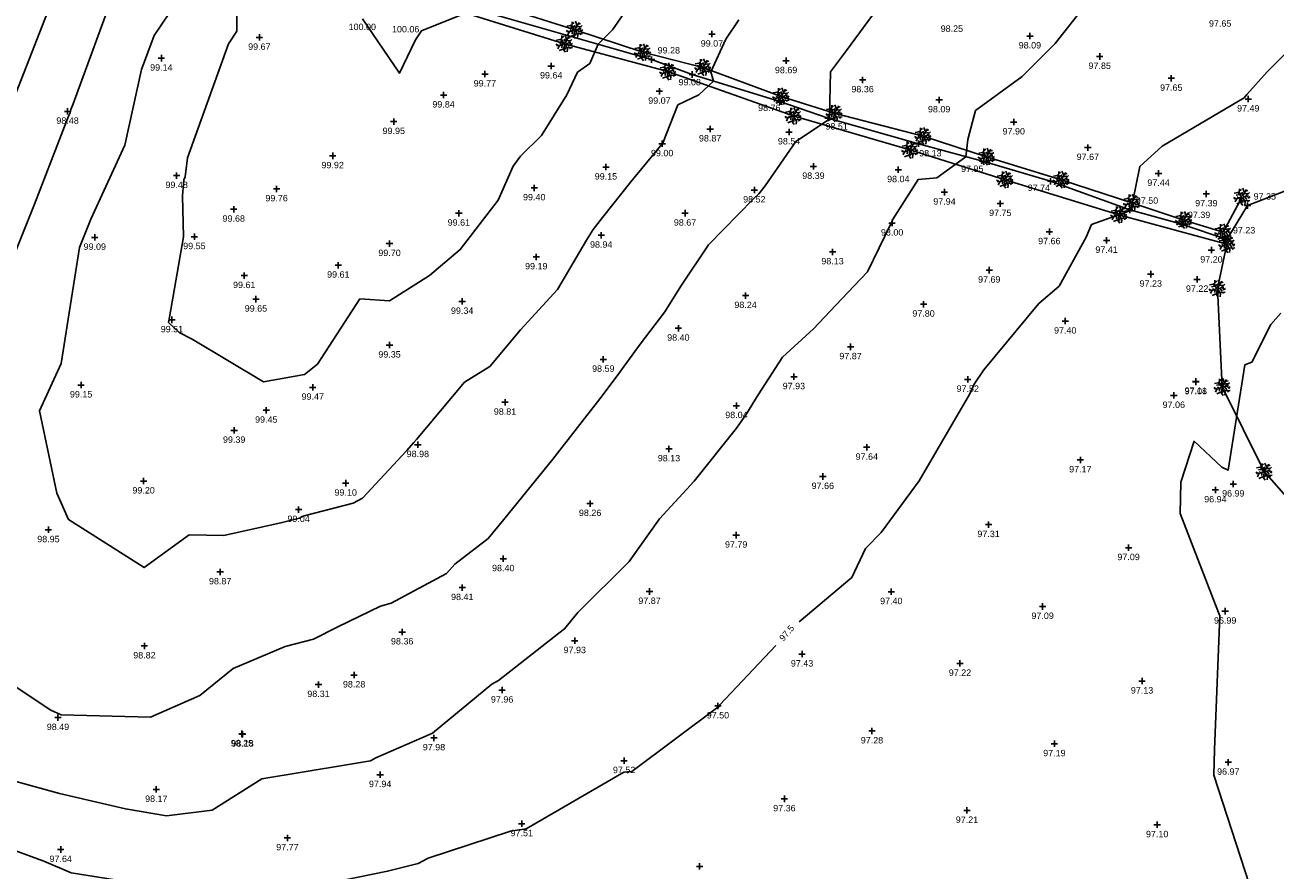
# Model space of a CAD drawing. Header units: metres. Extents: x 610185 to 614128, y 655663 to 660921.
# Tile 56 of 94: x 613047 to 613194, y 657902 to 658001. Entities that reach past the tile are written whole.
import ezdxf
from ezdxf.enums import TextEntityAlignment as Align

# ---------------------------------------------------------------- set-up
doc = ezdxf.new("R2010")
doc.units = ezdxf.units.M
doc.header["$MEASUREMENT"] = 0
for name, color, linetype in [('3D_FENCE_ELEVATION', 7, 'Continuous'), ('3D_FENCE_LINE', 7, 'FENCELINE1'), ('3D_FENCE_SYMBOL', 7, 'Continuous'), ('CONTOUR_ELEVATION', 56, 'Continuous'), ('CONTOUR_MJR', 34, 'Continuous'), ('CONTOUR_MJR_LABELS', 56, 'Continuous'), ('CONTOUR_MNR', 53, 'Continuous'), ('CONTOUR_SYMBOL', 56, 'Continuous'), ('HEDGE_LINE', 93, 'Continuous'), ('HEDGE_SYMBOL', 93, 'Continuous')]:
    doc.layers.add(name, color=color, linetype=linetype)
doc.styles.add('REGULAR', font='swissl.ttf')
doc.linetypes.add('FENCELINE1', pattern='A,6.35,-2.54,[133,ltypeshp.shx,S=2.54,R=0,X=-2.54,Y=0],-2.54,25.4', length=36.83)

# ---------------------------------------------------------------- blocks, each defined once
blk = doc.blocks.new('S061')
at = {"color": 0, "linetype": 'Continuous'}
for p, q in [((-0.5, 0), (0.5, 0)), ((0, -0.5), (0, 0.5))]:
    blk.add_line(p, q, dxfattribs=at)
blk = doc.blocks.new('092')
at = {"color": 0, "linetype": 'Continuous'}
for p, q in [((-0.23, 0.25), (-0.46, 0.21)), ((-0.13, 0.13), (-0.34, 0.1)), ((-0.2, -0.08), (-0.28, 0.01)), ((-0.04, 0.03), (-0.26, 0.29)), ((-0.17, 0.18), (-0.15, 0.48)), ((-0.16, 0.35), (-0.04, 0.44)), ((-0.1, 0.1), (-0.09, 0.24)), ((0.05, 0.08), (-0.01, 0.28)), ((0.03, 0.05), (0.26, 0.43)), ((0.14, 0.24), (0.04, 0.5)), ((0.06, 0), (0.37, 0.07)), ((0.1, 0.17), (0.33, 0.2)), ((0.14, 0.02), (0.28, -0.16)), ((0.2, 0.33), (0.34, 0.37)), ((0.2, 0.04), (0.43, 0.25)), ((0.28, 0.05), (0.42, -0.1)), ((0.37, -0.05), (0.47, 0.01)), ((-0.32, -0.12), (-0.5, -0.03)), ((-0.4, -0.08), (-0.46, -0.13)), ((-0.32, -0.12), (-0.4, -0.3)), ((-0.05, -0.02), (-0.32, -0.12)), ((-0.04, -0.29), (-0.31, -0.4)), ((-0.14, -0.06), (-0.15, -0.24)), ((-0.01, -0.06), (-0.05, -0.36)), ((-0.05, -0.36), (0.05, -0.5)), ((-0.03, -0.21), (0.06, -0.33)), ((0.04, -0.05), (0.18, -0.3)), ((0.09, -0.14), (0.08, -0.25)), ((0.14, -0.23), (0.46, -0.21)), ((0.18, -0.3), (0.16, -0.48)), ((0.31, -0.22), (0.36, -0.3))]:
    blk.add_line(p, q, dxfattribs=at)

msp = doc.modelspace()

# ---------------------------------------------------------------- linework, layer by layer
at = {"layer": '3D_FENCE_LINE'}
msp.add_polyline3d([(613100.09, 658002.43, 100), (613120.6, 657996.56, 99.28), (613125.36, 657994.81, 99.08), (613135.62, 657991.63, 98.76), (613141.28, 657989.71, 98.51), (613151.86, 657986.69, 98.13), (613159.54, 657984.6, 97.95), (613167.34, 657982.3, 97.74), (613176.62, 657978.95, 97.5), (613182.72, 657977.28, 97.39), (613187.99, 657975.47, 97.23), (613190.42, 657979.44, 97.35), (613199.43, 657982.94, 97.44), (613206.73, 657987.48, 97.2), (613212.05, 657992.28, 97.21), (613216.87, 657999.1, 97.33), (613222.8, 658009.08, 97.48)], dxfattribs=at)
at = {"layer": 'CONTOUR_MJR'}
for points in [[(613035.84, 658003.02, 97.5), (613037.08, 657995.78, 97.5), (613034.17, 657991.05, 97.5), (613029.96, 657979.52, 97.5), (613029.03, 657977.38, 97.5), (613028.91, 657976.71, 97.5), (613024.22, 657967.33, 97.5), (613022.56, 657956.37, 97.5), (613021.99, 657954.73, 97.5), (613021.22, 657951.18, 97.5), (613018.7, 657941.77, 97.5), (613019.37, 657937.57, 97.5), (613021.65, 657928.98, 97.5), (613023.38, 657923.4, 97.5), (613030.08, 657912.8, 97.5), (613034.37, 657908.14, 97.5), (613040.34, 657905.94, 97.5), (613049.42, 657902.61, 97.5), (613052.59, 657901.24, 97.5), (613064.18, 657899.43, 97.5), (613065.97, 657899.13, 97.5)], [(613086.74, 658001.35, 100), (613091.07, 657994.96, 100), (613092.96, 657998.88, 100), (613093.64, 657999.93, 100), (613099.77, 658002.39, 100)], [(613137.89, 657930.68, 97.5), (613144.07, 657935.88, 97.5), (613145.68, 657939.26, 97.5), (613147.51, 657941.13, 97.5), (613151.96, 657947.21, 97.5), (613157.88, 657957.4, 97.5), (613158.4, 657958.54, 97.5), (613159.53, 657960.21, 97.5), (613165.98, 657967.98, 97.5), (613168.33, 657970.02, 97.5), (613171.51, 657975.73, 97.5), (613172.15, 657977.22, 97.5), (613176.5, 657978.79, 97.5), (613176.66, 657978.84, 97.5), (613176.84, 657978.89, 97.5), (613176.83, 657979.22, 97.5), (613177.81, 657984.02, 97.5), (613180.41, 657986.4, 97.5), (613190.01, 657992.06, 97.5), (613190.32, 657992.47, 97.5), (613192.7, 657995.11, 97.5), (613195.61, 657998.02, 97.5)], [(613069.9, 657899.16, 97.5), (613080.87, 657899.67, 97.5), (613089.68, 657901.44, 97.5), (613093.24, 657902.36, 97.5), (613094.44, 657902.96, 97.5), (613104.07, 657906.16, 97.5), (613105.9, 657906.41, 97.5), (613117.36, 657913.05, 97.5), (613118.27, 657913.15, 97.5), (613128.35, 657920.66, 97.5), (613128.46, 657920.69, 97.5), (613128.58, 657920.95, 97.5), (613135.15, 657927.89, 97.5)]]:
    msp.add_polyline3d(points, dxfattribs=at)
at = {"layer": 'CONTOUR_MNR'}
for points in [[(613051.05, 658005.25, 98), (613047.38, 657995.78, 98), (613043.21, 657985.24, 98)], [(613057.87, 658005.15, 98.5), (613052.82, 657991.36, 98.5), (613052.58, 657990.71, 98.5), (613052.49, 657990.31, 98.5), (613052.3, 657989.91, 98.5), (613048.31, 657979.62, 98.5), (613044.2, 657969.46, 98.5)], [(613072.03, 658003.87, 99.5), (613072.02, 657999.88, 99.5), (613071.02, 657998.39, 99.5), (613066.22, 657985.06, 99.5), (613065.96, 657982.83, 99.5), (613065.79, 657982.47, 99.5), (613065.65, 657980.59, 99.5), (613065.78, 657975.79, 99.5), (613064.11, 657966.38, 99.5), (613063.99, 657965.76, 99.5), (613065.26, 657964.56, 99.5), (613066.79, 657963.78, 99.5), (613075.15, 657958.81, 99.5), (613079.93, 657959.66, 99.5), (613081.48, 657960.88, 99.5), (613086.43, 657968.51, 99.5), (613089.9, 657968.28, 99.5), (613094.59, 657971.26, 99.5), (613098.18, 657974.29, 99.5), (613100.42, 657977.2, 99.5), (613102.61, 657980.09, 99.5), (613104.37, 657984.07, 99.5), (613105.25, 657985.22, 99.5), (613107.71, 657987.65, 99.5), (613110.67, 657992.42, 99.5), (613111.94, 657995.07, 99.5), (613113.38, 657996.09, 99.5), (613114.33, 657998.35, 99.5), (613116.01, 658000.05, 99.5), (613117.64, 658002.35, 99.5)], [(613039.85, 657927.18, 98.5), (613050.23, 657920.32, 98.5), (613051.45, 657919.77, 98.5), (613061.88, 657919.5, 98.5), (613067.66, 657922.02, 98.5), (613071.58, 657925.21, 98.5), (613077.68, 657927.79, 98.5), (613080.98, 657928.63, 98.5), (613083.86, 657930.08, 98.5), (613088.83, 657932.51, 98.5), (613090.11, 657932.84, 98.5), (613096.56, 657936.35, 98.5), (613097.56, 657937.44, 98.5), (613101.44, 657940.44, 98.5), (613103.28, 657942.65, 98.5), (613109.03, 657949.74, 98.5), (613114.52, 657956.8, 98.5), (613116.46, 657959.35, 98.5), (613119.27, 657963.22, 98.5), (613122.15, 657966.99, 98.5), (613124.03, 657970, 98.5), (613127.25, 657974.84, 98.5), (613132.55, 657980.25, 98.5), (613133.18, 657980.83, 98.5), (613133.91, 657981.78, 98.5), (613137.5, 657986.95, 98.5), (613141.19, 657989.43, 98.5), (613141.38, 657989.64, 98.5), (613141.43, 657989.66, 98.5), (613141.44, 657989.88, 98.5), (613141.56, 657995.12, 98.5), (613143.43, 657997.61, 98.5), (613147.44, 658003.08, 98.5)], [(613041.86, 657913.15, 98), (613051.25, 657910.56, 98), (613058.95, 657908.75, 98), (613063.78, 657907.92, 98), (613069.11, 657908.61, 98), (613074.95, 657912.27, 98), (613084.87, 657913.92, 98), (613087.69, 657914.39, 98), (613088.29, 657914.74, 98), (613094.59, 657917.47, 98), (613094.95, 657917.61, 98), (613101.88, 657923.38, 98), (613102.66, 657923.79, 98), (613109.74, 657929.34, 98), (613110.4, 657929.84, 98), (613111.97, 657931.78, 98), (613117.99, 657937.74, 98), (613121.52, 657942.74, 98), (613125.57, 657947.17, 98), (613130.54, 657953.38, 98), (613131.72, 657955.03, 98), (613133.07, 657957.28, 98), (613135.92, 657961.67, 98), (613139.58, 657965.01, 98), (613142.85, 657968.49, 98), (613145.9, 657971.67, 98), (613148.63, 657977.32, 98), (613148.71, 657977.44, 98), (613148.82, 657977.78, 98), (613151.85, 657982.51, 98), (613154, 657982.71, 98), (613157.41, 657985.18, 98), (613157.65, 657987.21, 98), (613158.53, 657990.58, 98), (613164.03, 657994.57, 98), (613167.88, 657998.45, 98), (613171.53, 658003.04, 98)], [(613064.12, 658002.05, 99), (613062.32, 657999.37, 99), (613060.85, 657995.41, 99), (613058.88, 657986.54, 99), (613054.9, 657977.87, 99), (613054.3, 657976.31, 99), (613053.58, 657974.54, 99), (613051.43, 657960.94, 99), (613048.9, 657955.38, 99), (613050.91, 657945.75, 99), (613052.28, 657942.65, 99), (613061.15, 657937.02, 99), (613066.41, 657940.85, 99), (613070.48, 657940.78, 99), (613077.33, 657942.31, 99), (613079.37, 657942.82, 99), (613079.56, 657942.92, 99), (613079.89, 657943.08, 99), (613085.65, 657944.59, 99), (613086.72, 657945.17, 99), (613091.89, 657950.71, 99), (613092.76, 657951.68, 99), (613093.06, 657952.02, 99), (613098.7, 657958.74, 99), (613101.65, 657960.59, 99), (613105.25, 657964.88, 99), (613109.57, 657969.63, 99), (613112.97, 657975.39, 99), (613113.74, 657976.65, 99), (613114.84, 657978.07, 99), (613118.18, 657982.25, 99), (613121.85, 657986.67, 99), (613121.88, 657986.7, 99), (613123.68, 657991.24, 99), (613126.14, 657992.43, 99), (613127.86, 657994.03, 99), (613127.54, 657995.13, 99), (613129.3, 657998.96, 99), (613130.83, 658001.2, 99)], [(613190.65, 657899.87, 97), (613186.46, 657912.72, 97), (613186.56, 657915.72, 97), (613187.16, 657931.38, 97), (613186.67, 657932.67, 97), (613182.51, 657943.38, 97), (613182.59, 657947.03, 97), (613184.15, 657951.83, 97), (613187.42, 657948.8, 97), (613188.15, 657948.45, 97), (613190.11, 657960.8, 97), (613190.92, 657961.1, 97), (613193.16, 657965.52, 97), (613194.31, 657966.84, 97)]]:
    msp.add_polyline3d(points, dxfattribs=at)
at = {"layer": 'HEDGE_LINE'}
for points in [[(613049.33, 658021.86, 97.68), (613057.64, 658018.39, 98.12), (613066.12, 658015.24, 98.96), (613074.87, 658011.85, 99.61), (613087.92, 658007.6, 100.04), (613094.68, 658004.84, 100.09), (613103.46, 658002.61, 99.89), (613111.6, 658000.04, 99.72), (613119.57, 657997.42, 99.44), (613126.62, 657995.64, 99.06), (613135.78, 657992.24, 98.67), (613142, 657990.27, 98.43), (613152.4, 657987.6, 98.14), (613159.84, 657985.18, 97.96), (613168.6, 657982.48, 97.72), (613176.85, 657979.77, 97.4), (613182.94, 657977.75, 97.34), (613187.56, 657976.32, 97.34), (613189.78, 657980.47, 97.39)], [(613050.21, 658019.64, 97.7), (613060.97, 658015.24, 98.44), (613069.03, 658011.67, 99.28), (613079.82, 658008.44, 99.96), (613093.35, 658003.75, 100.22), (613110.4, 657998.41, 99.76), (613122.51, 657995.16, 99.14), (613137.2, 657989.96, 98.56), (613150.86, 657985.98, 98.07), (613162.02, 657982.48, 97.77), (613175.35, 657978.38, 97.52), (613188, 657974.91, 97.14), (613186.89, 657969.73, 97.06), (613187.45, 657958.19, 97.16), (613192.38, 657948.28, 97.08), (613200.41, 657939.15, 96.99), (613206.7, 657930.74, 97.05), (613213.97, 657919.56, 96.83), (613219.82, 657906.13, 96.79), (613224.96, 657894.3, 96.57), (613228.21, 657882.57, 96.39), (613231.35, 657867.75, 96.17), (613233.24, 657863.26, 95.79)]]:
    msp.add_polyline3d(points, dxfattribs=at)

# ---------------------------------------------------------------- block references
at = {"layer": '3D_FENCE_SYMBOL', "xscale": 0.75, "yscale": 0.75, "zscale": 0.75}
for p in [(613120.6, 657996.56, 99.28), (613125.36, 657994.81, 99.08), (613135.62, 657991.63, 98.76), (613141.28, 657989.71, 98.51), (613151.86, 657986.69, 98.13), (613159.54, 657984.6, 97.95), (613167.34, 657982.3, 97.74), (613176.62, 657978.95, 97.5), (613190.42, 657979.44, 97.35), (613182.72, 657977.28, 97.39), (613187.99, 657975.47, 97.23)]:
    msp.add_blockref('S061', p, dxfattribs=at)
at = {"layer": 'CONTOUR_SYMBOL', "xscale": 0.75, "yscale": 0.75, "zscale": 0.75}
for p in [(613074.65, 657999.16, 99.67), (613127.67, 657999.54, 99.07), (613164.92, 657999.32, 98.09), (613063.17, 657996.72, 99.14), (613108.84, 657995.8, 99.64), (613136.36, 657996.42, 98.69), (613173.1, 657996.92, 97.85), (613101.07, 657994.86, 99.77), (613145.32, 657994.18, 98.36), (613181.48, 657994.36, 97.65), (613121.52, 657992.84, 99.07), (613096.23, 657992.4, 99.84), (613154.29, 657991.83, 98.09), (613190.5, 657991.93, 97.49), (613052.18, 657990.49, 98.48), (613090.4, 657989.29, 99.95), (613127.46, 657988.42, 98.87), (613163.03, 657989.24, 97.9), (613136.71, 657988.07, 98.54), (613121.84, 657986.69, 99), (613171.71, 657986.25, 97.67), (613083.24, 657985.28, 99.92), (613115.25, 657983.96, 99.15), (613139.56, 657984.04, 98.39), (613064.96, 657982.96, 99.48), (613149.5, 657983.65, 98.04), (613179.99, 657983.22, 97.44), (613076.67, 657981.4, 99.76), (613106.85, 657981.52, 99.4), (613132.64, 657981.27, 98.52), (613154.91, 657981.02, 97.94), (613161.45, 657979.68, 97.75), (613185.59, 657980.82, 97.39), (613071.65, 657979.02, 99.68), (613098.02, 657978.55, 99.61), (613124.52, 657978.56, 98.67), (613148.78, 657977.4, 98), (613055.37, 657975.72, 99.09), (613067.04, 657975.8, 99.55), (613114.7, 657975.97, 98.94), (613167.2, 657976.38, 97.66), (613173.9, 657975.37, 97.41), (613089.9, 657974.99, 99.7), (613141.8, 657974.02, 98.13), (613186.19, 657974.23, 97.2), (613083.9, 657972.46, 99.61), (613107.09, 657973.43, 99.19), (613072.88, 657971.24, 99.61), (613160.16, 657971.88, 97.69), (613179.08, 657971.41, 97.23), (613184.51, 657970.8, 97.22), (613074.25, 657968.48, 99.65), (613098.41, 657968.22, 99.34), (613131.61, 657968.9, 98.24), (613152.46, 657967.89, 97.8), (613064.41, 657966.06, 99.51), (613123.74, 657965.07, 98.4), (613169.06, 657965.91, 97.4), (613089.9, 657963.1, 99.35), (613143.91, 657962.9, 97.87), (613114.94, 657961.43, 98.59), (613137.27, 657959.39, 97.93), (613157.64, 657959.08, 97.52), (613053.77, 657958.42, 99.15), (613080.91, 657958.15, 99.47), (613184.36, 657958.79, 97.08), (613184.36, 657958.85, 97.11), (613103.43, 657956.4, 98.81), (613181.78, 657957.2, 97.06), (613075.46, 657955.46, 99.45), (613130.54, 657956, 98.04), (613071.7, 657953.11, 99.39), (613093.22, 657951.43, 98.98), (613122.64, 657950.94, 98.13), (613145.81, 657951.12, 97.64), (613170.83, 657949.64, 97.17), (613140.66, 657947.7, 97.66), (613061.09, 657947.17, 99.2), (613084.77, 657946.92, 99.1), (613186.65, 657946.13, 96.94), (613188.75, 657946.81, 96.99), (613113.4, 657944.53, 98.26), (613079.25, 657943.83, 99.04), (613049.94, 657941.46, 98.95), (613160.08, 657942.06, 97.31), (613130.51, 657940.83, 97.79), (613176.48, 657939.36, 97.09), (613103.22, 657938.06, 98.4), (613070.06, 657936.52, 98.87), (613098.42, 657934.68, 98.41), (613120.36, 657934.23, 97.87), (613148.68, 657934.2, 97.4), (613166.41, 657932.47, 97.09), (613187.8, 657931.92, 96.99), (613091.38, 657929.48, 98.36), (613111.6, 657928.46, 97.93), (613061.19, 657927.84, 98.82), (613138.23, 657926.89, 97.43), (613156.73, 657925.8, 97.22), (613085.75, 657924.44, 98.28), (613081.58, 657923.32, 98.31), (613103.09, 657922.67, 97.96), (613178.06, 657923.73, 97.13), (613051.06, 657919.45, 98.49), (613128.37, 657920.81, 97.5), (613072.61, 657917.55, 98.25), (613072.68, 657917.5, 98.18), (613095.11, 657917.07, 97.98), (613146.42, 657917.88, 97.28), (613167.79, 657916.38, 97.19), (613117.38, 657914.4, 97.52), (613188.16, 657914.21, 96.97), (613088.8, 657912.76, 97.94), (613062.58, 657911.03, 98.17), (613136.16, 657909.93, 97.36), (613157.55, 657908.57, 97.21), (613105.39, 657907.01, 97.51), (613179.83, 657906.89, 97.1), (613077.94, 657905.35, 97.77), (613051.38, 657903.99, 97.64), (613126.22, 657902.01, 97.31)]:
    msp.add_blockref('S061', p, dxfattribs=at)
at = {"layer": 'HEDGE_SYMBOL', "xscale": 2, "yscale": 2, "zscale": 2}
for p in [(613111.6, 658000.04, 99.72), (613110.4, 657998.41, 99.76), (613119.57, 657997.42, 99.44), (613122.51, 657995.16, 99.14), (613126.62, 657995.64, 99.06), (613135.78, 657992.24, 98.67), (613137.2, 657989.96, 98.56), (613142, 657990.27, 98.43), (613152.4, 657987.6, 98.14), (613150.86, 657985.98, 98.07), (613159.84, 657985.18, 97.96), (613162.02, 657982.48, 97.77), (613168.6, 657982.48, 97.72), (613189.78, 657980.47, 97.39), (613176.85, 657979.77, 97.4), (613175.35, 657978.38, 97.52), (613182.94, 657977.75, 97.34), (613187.56, 657976.32, 97.34), (613188, 657974.91, 97.14), (613186.89, 657969.73, 97.06), (613187.45, 657958.19, 97.16), (613192.38, 657948.28, 97.08)]:
    msp.add_blockref('092', p, dxfattribs=at)

# ---------------------------------------------------------------- texts
at = {"layer": '3D_FENCE_ELEVATION', "style": 'REGULAR'}
for s, p in [('99.28', (613121.31, 657997.27, 99.28)), ('99.08', (613123.76, 657993.54, 99.08)), ('98.76', (613133.08, 657990.53, 98.76)), ('98.51', (613140.97, 657988.36, 98.51)), ('98.13', (613151.95, 657985.21, 98.13)), ('97.95', (613156.86, 657983.39, 97.95)), ('97.74', (613164.66, 657981.16, 97.74)), ('97.50', (613177.33, 657979.66, 97.5)), ('97.35', (613191.13, 657980.15, 97.35)), ('97.39', (613183.43, 657977.99, 97.39)), ('97.23', (613188.7, 657976.18, 97.23))]:
    msp.add_text(s, height=0.75, dxfattribs=at).set_placement(p)
at = {"layer": 'CONTOUR_ELEVATION', "style": 'REGULAR'}
for s, p in [('100.00', (613086.71, 658000.76, 100)), ('100.06', (613091.79, 658000.49, 100.06)), ('98.25', (613155.78, 658000.56, 98.25)), ('97.65', (613187.21, 658001.16, 97.65)), ('99.67', (613074.65, 657998.45, 99.67)), ('99.07', (613127.67, 657998.83, 99.07)), ('98.09', (613164.92, 657998.61, 98.09)), ('99.14', (613063.17, 657996.01, 99.14)), ('97.85', (613173.1, 657996.21, 97.85)), ('99.64', (613108.84, 657995.09, 99.64)), ('98.69', (613136.36, 657995.71, 98.69)), ('99.77', (613101.07, 657994.15, 99.77)), ('98.36', (613145.32, 657993.47, 98.36)), ('97.65', (613181.48, 657993.65, 97.65)), ('99.84', (613096.23, 657991.69, 99.84)), ('99.07', (613121.52, 657992.13, 99.07)), ('98.09', (613154.29, 657991.12, 98.09)), ('97.49', (613190.5, 657991.22, 97.49)), ('98.48', (613052.18, 657989.78, 98.48)), ('99.95', (613090.4, 657988.58, 99.95)), ('98.87', (613127.46, 657987.71, 98.87)), ('98.54', (613136.71, 657987.36, 98.54)), ('97.90', (613163.03, 657988.53, 97.9)), ('99.00', (613121.84, 657985.98, 99)), ('99.92', (613083.24, 657984.57, 99.92)), ('97.67', (613171.71, 657985.54, 97.67)), ('99.15', (613115.25, 657983.25, 99.15)), ('98.39', (613139.56, 657983.33, 98.39)), ('98.04', (613149.5, 657982.94, 98.04)), ('99.48', (613064.96, 657982.25, 99.48)), ('97.44', (613179.99, 657982.51, 97.44)), ('99.76', (613076.67, 657980.69, 99.76)), ('99.40', (613106.85, 657980.81, 99.4)), ('98.52', (613132.64, 657980.56, 98.52)), ('97.94', (613154.91, 657980.31, 97.94)), ('97.39', (613185.59, 657980.11, 97.39)), ('97.75', (613161.45, 657978.97, 97.75)), ('99.68', (613071.65, 657978.31, 99.68)), ('99.61', (613098.02, 657977.84, 99.61)), ('98.67', (613124.52, 657977.85, 98.67)), ('98.00', (613148.78, 657976.69, 98)), ('97.66', (613167.2, 657975.67, 97.66)), ('99.09', (613055.37, 657975.01, 99.09)), ('99.55', (613067.04, 657975.09, 99.55)), ('99.70', (613089.9, 657974.28, 99.7)), ('98.94', (613114.7, 657975.26, 98.94)), ('97.41', (613173.9, 657974.66, 97.41)), ('99.19', (613107.09, 657972.72, 99.19)), ('98.13', (613141.8, 657973.31, 98.13)), ('97.20', (613186.19, 657973.52, 97.2)), ('99.61', (613083.9, 657971.75, 99.61)), ('97.69', (613160.16, 657971.17, 97.69)), ('99.61', (613072.88, 657970.53, 99.61)), ('97.23', (613179.08, 657970.7, 97.23)), ('97.22', (613184.51, 657970.09, 97.22)), ('98.24', (613131.61, 657968.19, 98.24)), ('99.65', (613074.25, 657967.77, 99.65)), ('99.34', (613098.41, 657967.51, 99.34)), ('97.80', (613152.46, 657967.18, 97.8)), ('99.51', (613064.41, 657965.35, 99.51)), ('97.40', (613169.06, 657965.2, 97.4)), ('98.40', (613123.74, 657964.36, 98.4)), ('99.35', (613089.9, 657962.39, 99.35)), ('97.87', (613143.91, 657962.19, 97.87)), ('98.59', (613114.94, 657960.72, 98.59)), ('97.93', (613137.27, 657958.68, 97.93)), ('97.52', (613157.64, 657958.37, 97.52)), ('97.08', (613184.36, 657958.08, 97.08)), ('97.11', (613184.36, 657958.14, 97.11)), ('99.15', (613053.77, 657957.71, 99.15)), ('99.47', (613080.91, 657957.44, 99.47)), ('97.06', (613181.78, 657956.49, 97.06)), ('98.81', (613103.43, 657955.69, 98.81)), ('98.04', (613130.54, 657955.29, 98.04)), ('99.45', (613075.46, 657954.75, 99.45)), ('99.39', (613071.7, 657952.4, 99.39)), ('98.98', (613093.22, 657950.72, 98.98)), ('98.13', (613122.64, 657950.23, 98.13)), ('97.64', (613145.81, 657950.41, 97.64)), ('97.17', (613170.83, 657948.93, 97.17)), ('99.20', (613061.09, 657946.46, 99.2)), ('99.10', (613084.77, 657946.21, 99.1)), ('97.66', (613140.66, 657946.99, 97.66)), ('96.94', (613186.65, 657945.42, 96.94)), ('96.99', (613188.75, 657946.1, 96.99)), ('98.26', (613113.4, 657943.82, 98.26)), ('99.04', (613079.25, 657943.12, 99.04)), ('98.95', (613049.94, 657940.75, 98.95)), ('97.31', (613160.08, 657941.35, 97.31)), ('97.79', (613130.51, 657940.12, 97.79)), ('98.40', (613103.22, 657937.35, 98.4)), ('97.09', (613176.48, 657938.65, 97.09)), ('98.87', (613070.06, 657935.81, 98.87)), ('98.41', (613098.42, 657933.97, 98.41)), ('97.87', (613120.36, 657933.52, 97.87)), ('97.40', (613148.68, 657933.49, 97.4)), ('97.09', (613166.41, 657931.76, 97.09)), ('96.99', (613187.8, 657931.21, 96.99)), ('98.36', (613091.38, 657928.77, 98.36)), ('98.82', (613061.19, 657927.13, 98.82)), ('97.93', (613111.6, 657927.75, 97.93)), ('97.43', (613138.23, 657926.18, 97.43)), ('97.22', (613156.73, 657925.09, 97.22)), ('98.28', (613085.75, 657923.73, 98.28)), ('97.13', (613178.06, 657923.02, 97.13)), ('98.31', (613081.58, 657922.61, 98.31)), ('97.96', (613103.09, 657921.96, 97.96)), ('97.50', (613128.37, 657920.1, 97.5)), ('98.49', (613051.06, 657918.74, 98.49)), ('97.28', (613146.42, 657917.17, 97.28)), ('98.25', (613072.61, 657916.84, 98.25)), ('98.18', (613072.68, 657916.79, 98.18)), ('97.98', (613095.11, 657916.36, 97.98)), ('97.19', (613167.79, 657915.67, 97.19)), ('97.52', (613117.38, 657913.69, 97.52)), ('96.97', (613188.16, 657913.5, 96.97)), ('97.94', (613088.8, 657912.05, 97.94)), ('98.17', (613062.58, 657910.32, 98.17)), ('97.36', (613136.16, 657909.22, 97.36)), ('97.21', (613157.55, 657907.86, 97.21)), ('97.51', (613105.39, 657906.3, 97.51)), ('97.10', (613179.83, 657906.18, 97.1)), ('97.77', (613077.94, 657904.64, 97.77)), ('97.64', (613051.38, 657903.28, 97.64))]:
    msp.add_text(s, height=0.75, dxfattribs=at).set_placement(p, align=Align.TOP_CENTER)
at = {"layer": 'CONTOUR_MJR_LABELS', "style": 'REGULAR'}
msp.add_text('97.5', height=0.75, rotation=49.4907, dxfattribs=at).set_placement((613136.43, 657929.36, 97.5), align=Align.MIDDLE_CENTER)

doc.saveas('drawing.dxf')
